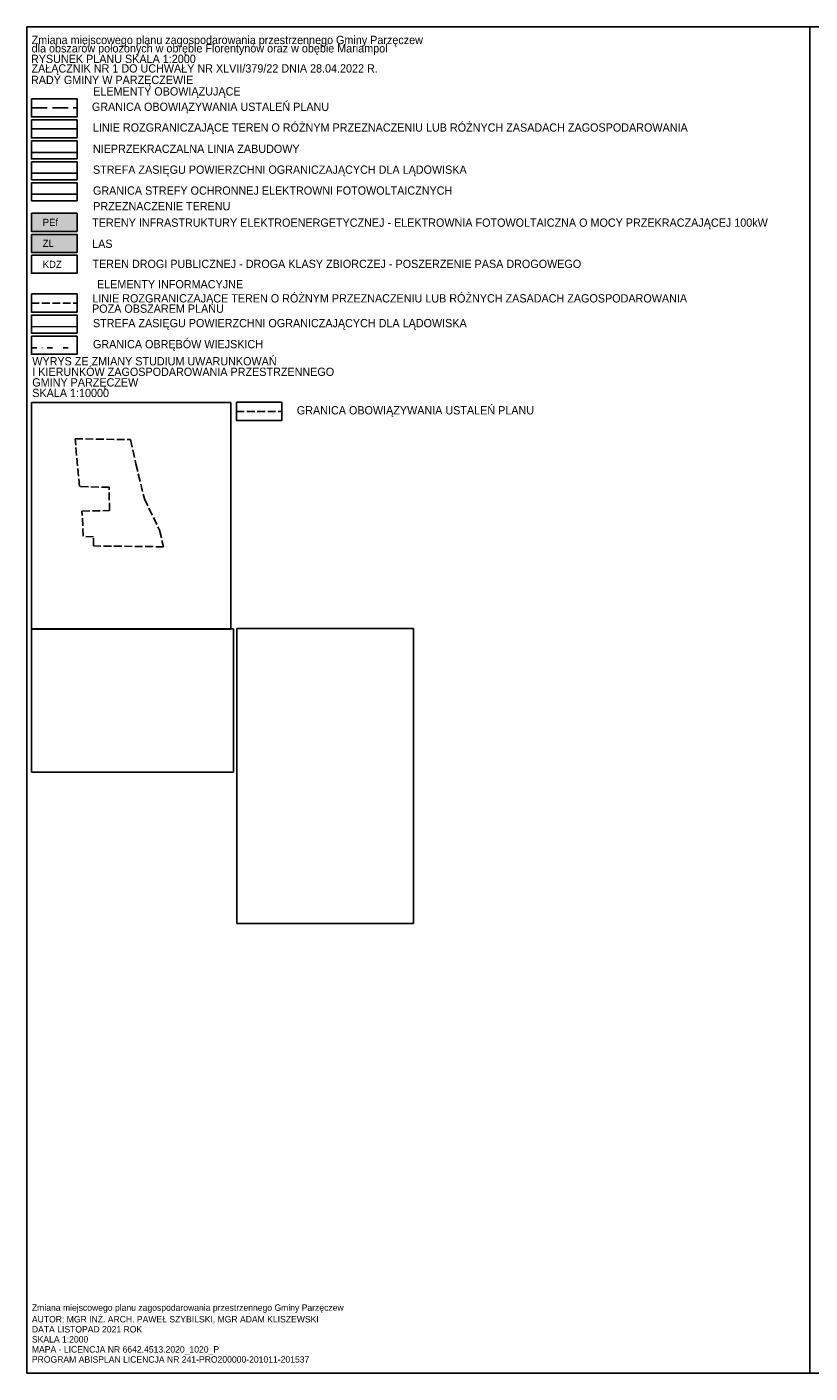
# Model space of a CAD drawing. Header units: metres. Extents: x 6582395 to 6583921, y 5752654 to 5753685.
# Tile 1 of 42: x 6582395 to 6582995, y 5752654 to 5753685. Entities that reach past the tile are written whole.
import ezdxf

# ---------------------------------------------------------------- set-up
doc = ezdxf.new("R2010")
doc.units = ezdxf.units.M
doc.header["$LTSCALE"] = 2
for name, pattern in [('GESTRICHELT', [4, 3, -1]), ('GESTRICHELTX2', [8, 6, -2]), ('STRICHPUNKTX2', [6, 2, -2, 0, -2])]:
    doc.linetypes.add(name, pattern=pattern)
for name, color, linetype in [('granica opracowania', 7, 'Continuous'), ('legenda', 7, 'Continuous'), ('tabela', 7, 'Continuous')]:
    doc.layers.add(name, color=color, linetype=linetype)
doc.styles.add('STIL16_F', font='txt')
doc.linetypes.add('NLINIAZAB01B', pattern='A,1,1,[1,014 Plan fotowoltaika Florentynow Mariampol zal 1.shx,S=0.03,R=0,X=0,Y=0],2', length=4)
doc.linetypes.add('STRAßENBAHN', pattern='A,3,[5,014 Plan fotowoltaika Florentynow Mariampol zal 1.shx,S=0.033333,R=0,X=0,Y=0],1,[6,014 Plan fotowoltaika Florentynow Mariampol zal 1.shx,S=0.033333,R=0,X=0,Y=0]', length=4)
doc.linetypes.add('UMGRENZUNG', pattern='A,2,-1.5,[4,014 Plan fotowoltaika Florentynow Mariampol zal 1.shx,S=0.05,R=0,X=0,Y=0],-1.5', length=5)
doc.linetypes.add('UMGRENZUNG1', pattern='A,1,1.5,[7,014 Plan fotowoltaika Florentynow Mariampol zal 1.shx,S=0.05,R=0,X=0,Y=0],1.5', length=4)
picture_1 = doc.add_image_def('image1.jpg', size_in_pixel=(3662, 2593))
picture_2 = doc.add_image_def('image2.jpg', size_in_pixel=(3202, 5340))
picture_3 = doc.add_image_def('image3.jpg', size_in_pixel=(1805, 2052))

# ---------------------------------------------------------------- blocks, each defined once
blk = doc.blocks.new('*T53', base_point=(6582398.4, 5752706.5))
at = {"layer": 'legenda', "color": 7, "char_height": 4.924, "width": 400, "attachment_point": 1, "style": 'STIL16_F'}
for s, insert in [('Zmiana miejscowego planu zagospodarowania przestrzennego Gminy Parzęczew', (6582398.4, 5752706.5)), ('AUTOR: MGR INŻ. ARCH. PAWEŁ SZYBILSKI, MGR ADAM KLISZEWSKI', (6582398.4, 5752697.6)), ('SKALA 1:2000', (6582398.4, 5752682.2)), ('DATA LISTOPAD 2021 ROK', (6582398.4, 5752689.9)), ('MAPA - LICENCJA NR 6642.4513.2020_1020_P', (6582398.4, 5752674.5)), ('PROGRAM ABISPLAN LICENCJA NR 241-PRO200000-201011-201537', (6582398.4, 5752666.8))]:
    blk.add_mtext(s, dxfattribs=dict(at, insert=insert))

msp = doc.modelspace()

# ---------------------------------------------------------------- hatches: boundary and pattern name
at = {"layer": 'legenda', "linetype": 'Continuous'}
for color, points in [(145, [(6582422.3, 5753528.8), (6582398.1, 5753528.8), (6582398.1, 5753536.6), (6582398.1, 5753542.7), (6582401.3, 5753542.7), (6582429.5, 5753542.7), (6582433, 5753542.7), (6582433, 5753528.8)]), (29, [(6582422.3, 5753512.7), (6582398.1, 5753512.7), (6582398.1, 5753520.4), (6582398.1, 5753526.5), (6582401.3, 5753526.5), (6582429.5, 5753526.5), (6582433, 5753526.5), (6582433, 5753512.7)])]:
    msp.add_hatch(color=color, dxfattribs=at).paths.add_polyline_path(points, flags=16)

# ---------------------------------------------------------------- linework, layer by layer
at = {"layer": 'granica opracowania', "color": 238, "linetype": 'GESTRICHELT'}
msp.add_lwpolyline([(6582431.5, 5753369.9), (6582474.1, 5753369.2), (6582478.1, 5753350.7), (6582484.6, 5753323.9), (6582496.2, 5753299.7), (6582499.3, 5753287.1), (6582445.6, 5753287.7), (6582445.7, 5753294.8), (6582437.8, 5753295.1), (6582436.8, 5753314.5), (6582457.8, 5753314.8), (6582457.7, 5753332.7), (6582435, 5753333.2)], close=True, dxfattribs=at)
at = {"layer": 'legenda', "color": 241, "linetype": 'GESTRICHELTX2'}
msp.add_line((6582398.1, 5753623.4), (6582433, 5753623.4), dxfattribs=at)
at = {"layer": 'legenda', "color": 238, "linetype": 'Continuous'}
msp.add_line((6582398.1, 5753607.3), (6582433, 5753607.3), dxfattribs=at)
at = {"layer": 'legenda', "color": 239, "linetype": 'NLINIAZAB01B'}
msp.add_line((6582398.1, 5753589.3), (6582433, 5753589.3), dxfattribs=at)
at = {"layer": 'legenda', "color": 237, "linetype": 'UMGRENZUNG'}
msp.add_line((6582398.1, 5753573.3), (6582433, 5753573.3), dxfattribs=at)
at = {"layer": 'legenda', "color": 48, "linetype": 'UMGRENZUNG1'}
msp.add_line((6582398.1, 5753557.2), (6582433, 5753557.3), dxfattribs=at)
at = {"layer": 'legenda', "color": 238, "linetype": 'GESTRICHELT'}
for p, q in [((6582398.1, 5753473.8), (6582433, 5753473.8)), ((6582555.2, 5753390.8), (6582590.1, 5753390.8))]:
    msp.add_line(p, q, dxfattribs=at)
at = {"layer": 'legenda', "color": 237, "linetype": 'STRAßENBAHN'}
msp.add_line((6582398.1, 5753455.7), (6582433, 5753455.8), dxfattribs=at)
at = {"layer": 'legenda', "color": 237, "linetype": 'STRICHPUNKTX2'}
msp.add_line((6582398.1, 5753439.5), (6582433, 5753439.6), dxfattribs=at)
at = {"layer": 'legenda'}
for points in [[(6582398.1, 5753630.4), (6582433, 5753630.4), (6582433, 5753616.5), (6582398.1, 5753616.5)], [(6582398.1, 5753614.2), (6582433, 5753614.2), (6582433, 5753600.4), (6582398.1, 5753600.4)], [(6582398.1, 5753598.2), (6582433, 5753598.2), (6582433, 5753584.3), (6582398.1, 5753584.3)], [(6582398.1, 5753582.2), (6582433, 5753582.2), (6582433, 5753568.3), (6582398.1, 5753568.3)], [(6582398.1, 5753566.1), (6582433, 5753566.1), (6582433, 5753552.3), (6582398.1, 5753552.3)], [(6582398.1, 5753542.7), (6582433, 5753542.7), (6582433, 5753528.8), (6582398.1, 5753528.8)], [(6582398.1, 5753526.5), (6582433, 5753526.5), (6582433, 5753512.7), (6582398.1, 5753512.7)], [(6582398.1, 5753510.5), (6582433, 5753510.5), (6582433, 5753496.7), (6582398.1, 5753496.7)], [(6582398.1, 5753480.8), (6582433, 5753480.8), (6582433, 5753466.9), (6582398.1, 5753466.9)], [(6582398.1, 5753464.6), (6582433, 5753464.6), (6582433, 5753450.8), (6582398.1, 5753450.8)], [(6582398.1, 5753448.4), (6582433, 5753448.4), (6582433, 5753434.6), (6582398.1, 5753434.6)], [(6582555.2, 5753397.8), (6582590.1, 5753397.8), (6582590.1, 5753383.9), (6582555.2, 5753383.9)]]:
    msp.add_lwpolyline(points, close=True, dxfattribs=at)
at = {"layer": 'tabela', "color": 7, "linetype": 'Continuous'}
for p, q in [((6583919.9, 5753685.5), (6582394.6, 5753685.5)), ((6582394.6, 5753685.5), (6582394.6, 5752653.9)), ((6582994.6, 5753685.5), (6582994.6, 5752653.9)), ((6582394.6, 5752653.9), (6583919.9, 5752653.9))]:
    msp.add_line(p, q, dxfattribs=at)

# ---------------------------------------------------------------- block references
at = {"layer": 'legenda'}
msp.add_blockref('*T53', (6582398.4, 5752706.5), dxfattribs=at)

# ---------------------------------------------------------------- texts
at = {"layer": 'legenda', "color": 7, "style": 'STIL16_F', "width": 0.972222}
for s, height, p in [('Zmiana miejscowego planu zagospodarowania przestrzennego Gminy Parzęczew', 6.356, (6582398.2, 5753672.3)), ('dla obszarów położonych w obrębie Florentynów oraz w obębie Mariampol', 6.356, (6582398.2, 5753665.9)), ('RYSUNEK PLANU SKALA 1:2000', 6.356, (6582397.7, 5753657.8)), ('ZAŁĄCZNIK NR 1 DO UCHWAŁY NR XLVII/379/22 DNIA 28.04.2022 R.', 6.356, (6582398.1, 5753650.5)), ('RADY GMINY W PARZĘCZEWIE', 6.356, (6582397.7, 5753641.7)), ('ELEMENTY OBOWIĄZUJĄCE', 6.356, (6582445.4, 5753632.9)), ('GRANICA OBOWIĄZYWANIA USTALEŃ PLANU     ', 6.356, (6582444.4, 5753621.1)), ('LINIE ROZGRANICZAJĄCE TEREN O RÓŻNYM PRZEZNACZENIU LUB RÓŻNYCH ZASADACH ZAGOSPODAROWANIA', 6.356, (6582445.2, 5753605.2)), ('NIEPRZEKRACZALNA LINIA ZABUDOWY                                                                         ', 6.3557, (6582445.2, 5753588.9)), ('STREFA ZASIĘGU POWIERZCHNI OGRANICZAJĄCYCH DLA LĄDOWISKA', 6.356, (6582445.2, 5753572.9)), ('GRANICA STREFY OCHRONNEJ ELEKTROWNI FOTOWOLTAICZNYCH', 6.356, (6582445.2, 5753556.9)), ('PRZEZNACZENIE TERENU', 6.356, (6582445.4, 5753544.9)), ('TERENY INFRASTRUKTURY ELEKTROENERGETYCZNEJ - ELEKTROWNIA FOTOWOLTAICZNA O MOCY PRZEKRACZAJĄCEJ 100kW', 6.356, (6582444.6, 5753532.3)), ('LAS', 6.36, (6582444.6, 5753516.1)), ('TEREN DROGI PUBLICZNEJ - DROGA KLASY ZBIORCZEJ - POSZERZENIE PASA DROGOWEGO', 6.356, (6582444.8, 5753500.7)), ('ELEMENTY INFORMACYJNE', 6.356, (6582448.3, 5753485.1)), ('LINIE ROZGRANICZAJĄCE TEREN O RÓŻNYM PRZEZNACZENIU LUB RÓŻNYCH ZASADACH ZAGOSPODAROWANIA', 6.356, (6582444.7, 5753474.3)), (' POZA OBSZAREM PLANU', 6.356, (6582442.2, 5753466.4)), ('STREFA ZASIĘGU POWIERZCHNI OGRANICZAJĄCYCH DLA LĄDOWISKA', 6.356, (6582445.2, 5753455.3)), ('GRANICA OBRĘBÓW WIEJSKICH', 6.356, (6582445.2, 5753439.2)), ('WYRYS ZE ZMIANY STUDIUM UWARUNKOWAŃ', 6.356, (6582398.7, 5753426.1)), ('I KIERUNKÓW ZAGOSPODAROWANIA PRZESTRZENNEGO', 6.356, (6582398.7, 5753418)), ('GMINY PARZĘCZEW', 6.356, (6582398.7, 5753409.9)), ('SKALA 1:10000', 6.356, (6582398.7, 5753401.8)), ('GRANICA OBOWIĄZYWANIA USTALEŃ PLANU     ', 6.356, (6582601.5, 5753388.5))]:
    msp.add_text(s, height=height, dxfattribs=at).set_placement(p)
at = {"layer": 'legenda', "color": 7, "style": 'STIL16_F'}
for s, p in [('PEf', (6582406.7, 5753533)), ('ZL', (6582406.7, 5753516.9)), ('KDZ', (6582406.7, 5753500.8))]:
    msp.add_text(s, height=5.45, dxfattribs=at).set_placement(p)

# ---------------------------------------------------------------- pictures from other files: only their frames are drawn
image = msp.add_image(picture_3, insert=(6582398, 5753224), size_in_units=(152.8, 173.7))
image = msp.add_image(picture_1, insert=(6582398, 5753114.3), size_in_units=(155, 109.8))
image = msp.add_image(picture_2, insert=(6582555.4, 5752998.4), size_in_units=(135.6, 226.1))

doc.saveas('drawing.dxf')
